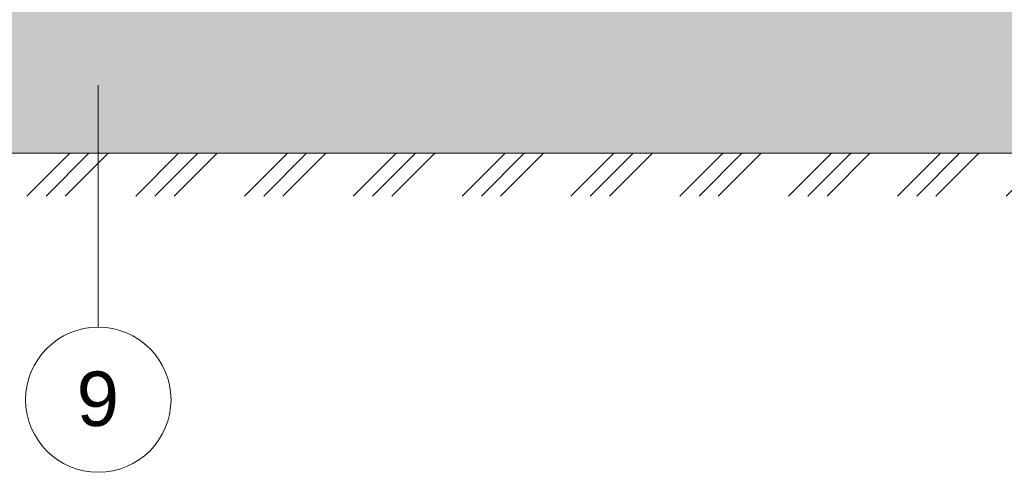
# Model space of a CAD drawing. Header units: millimetres. Extents: x 7561 to 278966, y -17625 to 5584.
# Tile 15 of 34: x 157167 to 165292, y -7837 to -4097. Entities that reach past the tile are written whole.
import ezdxf

# ---------------------------------------------------------------- set-up
doc = ezdxf.new("R2010")
doc.units = ezdxf.units.MM
doc.linetypes.add('A_CARA_15', pattern=[7.6, 5, -1.3, 0, -1.3])
doc.linetypes.add('Čerchovaná 20mm', pattern=[3000, 2000, -500, 0, -500])
for name, color, linetype, lineweight in [('CA_OSY', 5, 'A_CARA_15', 9), ('CA_TEXT35', 62, 'Continuous', 9), ('Terénní útvar', 7, 'Continuous', 13), ('Vzor v řezu', 7, 'Continuous', 13)]:
    doc.layers.add(name, color=color, linetype=linetype, lineweight=lineweight)
doc.styles.add('Arial_1', font='arial.ttf', dxfattribs={"height": 450})

# ---------------------------------------------------------------- blocks, each defined once
blk = doc.blocks.new('Osnova - Bublina osnovy 12mm-4850-Řez A8')
at = {"layer": 'CA_TEXT35'}
blk.add_circle((113770, -7236.5), 600, dxfattribs=at)

msp = doc.modelspace()

# ---------------------------------------------------------------- hatches: boundary and pattern name
at = {"layer": 'Terénní útvar', "lineweight": 9}
h = msp.add_hatch(dxfattribs=at)
h.set_pattern_fill('FP_55', color=250, style=0, pattern_type=2)
h.set_pattern_definition([(50, (174304.7, 3283.86), (728.737, -63.756), [76.2, -838.2]), (355, (174304.7, 3283.86), (-140.972, 764.228), [60.96, -670.56]), (100.451, (174365.4, 3278.55), (587.77, 700.467), [64.76, -712.36]), (46.184, (174304.7, 3487.1), (1084.316, -168.17), [114.3, -1257.3]), (96.636, (174395, 3473), (949.61, 989.71), [97.14, -1068.54]), (351.184, (174304.7, 3487.1), (949.62, 989.7), [91.44, -1005.84]), (21, (174406.3, 3436.26), (606.458, -409.06), [76.2, -838.2]), (326, (174406.3, 3436.26), (247.208, 736.753), [60.96, -670.56]), (71.451, (174456.8, 3402.2), (853.668, 327.685), [64.76, -712.36]), (37.5, (174304.7, 3283.86), (12.3547, 338.22), [33.528, -628.904, 33.528, -647.192, -673.1]), (37.5, (174304.7, 3283.86), (12.3547, 338.22), [-1343.152, 33.528, -639.572]), (7.5, (174304.7, 3283.86), (267.279, 400.722), [33.528, -354.584, 33.528, -613.664, -256.54]), (7.5, (174304.7, 3283.86), (267.279, 400.722), [-1035.304, 33.528, -223.012]), (327.5, (174078.12, 3283.86), (542.3633, -22.9153), [33.528, -220.472, 33.528, -1810.512]), (327.5, (174078.12, 3283.86), (542.3633, -22.9153), [-287.528, -758.952, 33.528, -1018.032]), (317.5, (173976.5, 3283.86), (592.517, 101.707), [33.528, -296.672, 33.528, -492.76, -746.76]), (317.5, (173976.5, 3283.86), (592.517, 101.707), [-856.488, 33.528, -713.232])])
h.paths.add_polyline_path([(155429.1, -5200), (195120.7, -5200), (197349.2, -1300), (194810.7, -1300), (194810.7, -4000), (150385.7, -4000), (150385.7, -1300), (149335.4, -1300), (149335.4, -3922.1), (150065.7, -5200), (152382.3, -5200)])
at = {"layer": 'Vzor v řezu', "lineweight": 9}
h = msp.add_hatch(dxfattribs=at)
h.set_pattern_fill('FP_57', color=250, style=0, pattern_type=2)
h.set_pattern_definition([(45, (174304.7, 3283.86), (-449.013, 449.013), []), (45, (174463.44, 3283.86), (0, 898.026), []), (45, (174145.94, 3283.86), (0, 898.026), [])])
h.paths.add_polyline_path([(170663.2, -5553.9), (198084.6, -5553.9), (198084.6, -1300), (197349.2, -1300), (195120.7, -5200), (150065.7, -5200), (149335.4, -3922.1), (149335.4, -5553.9), (167616.4, -5553.9)])

# ---------------------------------------------------------------- linework, layer by layer
at = {"layer": 'CA_OSY', "linetype": 'Čerchovaná 20mm'}
msp.add_line((157815.7, -6636.5), (157815.7, 0), dxfattribs=at)
at = {"layer": 'Terénní útvar'}
for p, q in [((195120.7, -5200), (150065.7, -5200)), ((150065.7, -5200), (195120.7, -5200))]:
    msp.add_line(p, q, dxfattribs=at)

# ---------------------------------------------------------------- block references
at = {"layer": 'CA_TEXT35'}
msp.add_blockref('Osnova - Bublina osnovy 12mm-4850-Řez A8', (44045.6, 0), dxfattribs=at)

# ---------------------------------------------------------------- next in the draw order: texts
at = {"layer": 'CA_TEXT35', "insert": (157637, -7003.9), "char_height": 450, "width": 424.894, "attachment_point": 1, "style": 'Arial_1', "bg_fill": 3, "box_fill_scale": 1.25, "bg_fill_color": 256, "bg_fill_true_color": 13158600, "bg_fill_transparency": 0}
msp.add_mtext('\\fArial|b0|i0|c238|p34|;9', dxfattribs=at)

doc.saveas('drawing.dxf')
